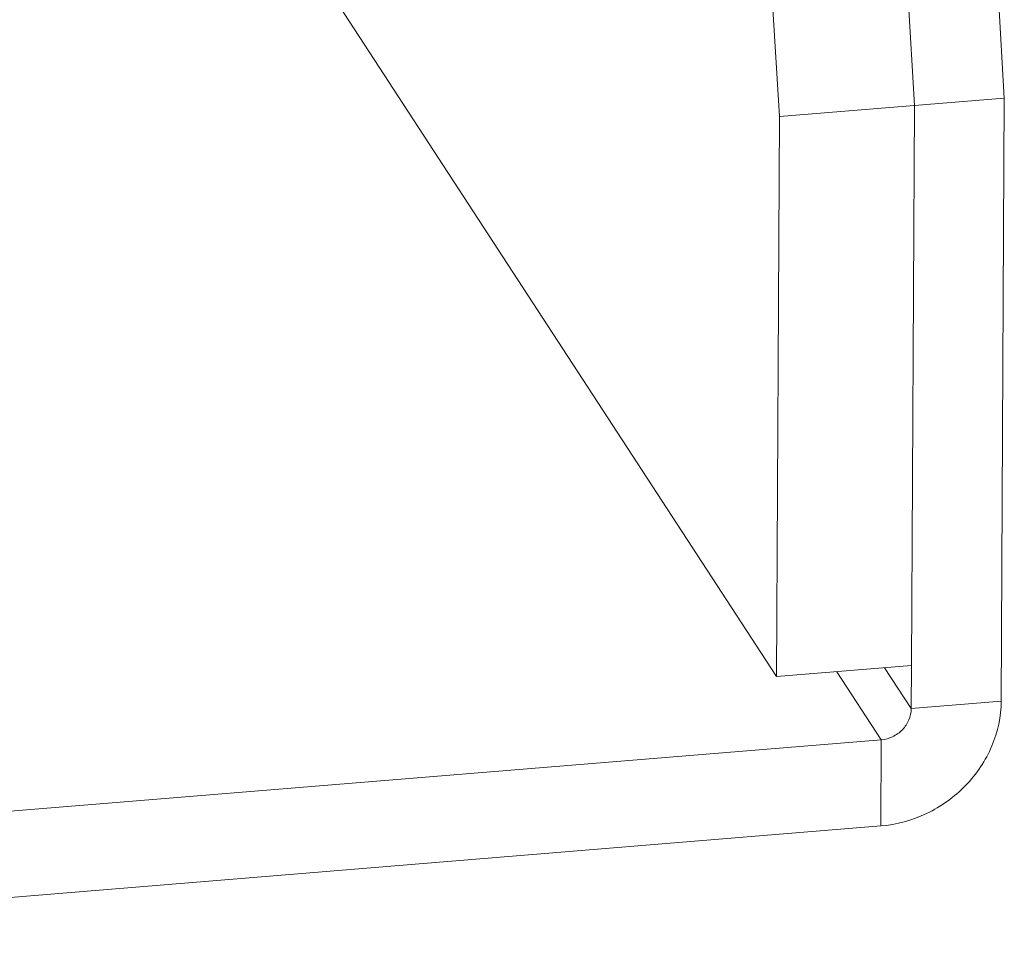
# Model space of a CAD drawing. Header units: millimetres. Extents: x 24895 to 26296, y -11704 to -10713.
# Tile 43 of 47: x 26189 to 26212, y -11464 to -11442. Entities that reach past the tile are written whole.
import ezdxf

# ---------------------------------------------------------------- set-up
doc = ezdxf.new("R2010")
doc.units = ezdxf.units.MM
doc.header["$LTSCALE"] = 50
doc.layers.get('0').update_dxf_attribs({"lineweight": 18})

msp = doc.modelspace()

# ---------------------------------------------------------------- linework, layer by layer
at = {"color": 3, "linetype": 'Continuous'}
for p, q in [((26212.057, -11444.264), (26210.045, -11408.978)), ((26211.984, -11458.35), (26212.057, -11444.264)), ((26209.888, -11457.516), (26209.955, -11444.436)), ((26209.168, -11461.262), (26176.598, -11463.933))]:
    msp.add_line(p, q, dxfattribs=at)
at = {"color": 7, "linetype": 'Continuous'}
for p, q in [((26209.955, -11444.436), (26208.275, -11414.955)), ((26185.393, -11425.064), (26206.736, -11457.774)), ((26206.803, -11444.695), (26206.556, -11440.597)), ((26206.803, -11444.695), (26212.057, -11444.264)), ((26206.736, -11457.774), (26206.803, -11444.695)), ((26209.888, -11457.516), (26206.736, -11457.774)), ((26209.26, -11457.567), (26209.883, -11458.522)), ((26209.883, -11458.522), (26209.888, -11457.516)), ((26208.141, -11457.659), (26209.179, -11459.25)), ((26211.984, -11458.35), (26209.883, -11458.522)), ((26209.179, -11459.25), (26176.608, -11461.92)), ((26209.168, -11461.262), (26209.179, -11459.25))]:
    msp.add_line(p, q, dxfattribs=at)
at = {"color": 3, "linetype": 'Continuous'}
msp.add_open_spline([(26209.168, -11461.262), (26209.538, -11461.232), (26210.275, -11461.029), (26211.197, -11460.365), (26211.824, -11459.435), (26211.982, -11458.705), (26211.984, -11458.35)], degree=3, knots=[0, 0, 0, 0, 0.252356, 0.507245, 0.757956, 1, 1, 1, 1], dxfattribs=at)
at = {"color": 7, "linetype": 'Continuous'}
msp.add_open_spline([(26209.179, -11459.25), (26209.271, -11459.243), (26209.456, -11459.192), (26209.686, -11459.026), (26209.843, -11458.793), (26209.882, -11458.611), (26209.883, -11458.522)], degree=3, knots=[0, 0, 0, 0, 0.252356, 0.507245, 0.757956, 1, 1, 1, 1], dxfattribs=at)

doc.saveas('drawing.dxf')
